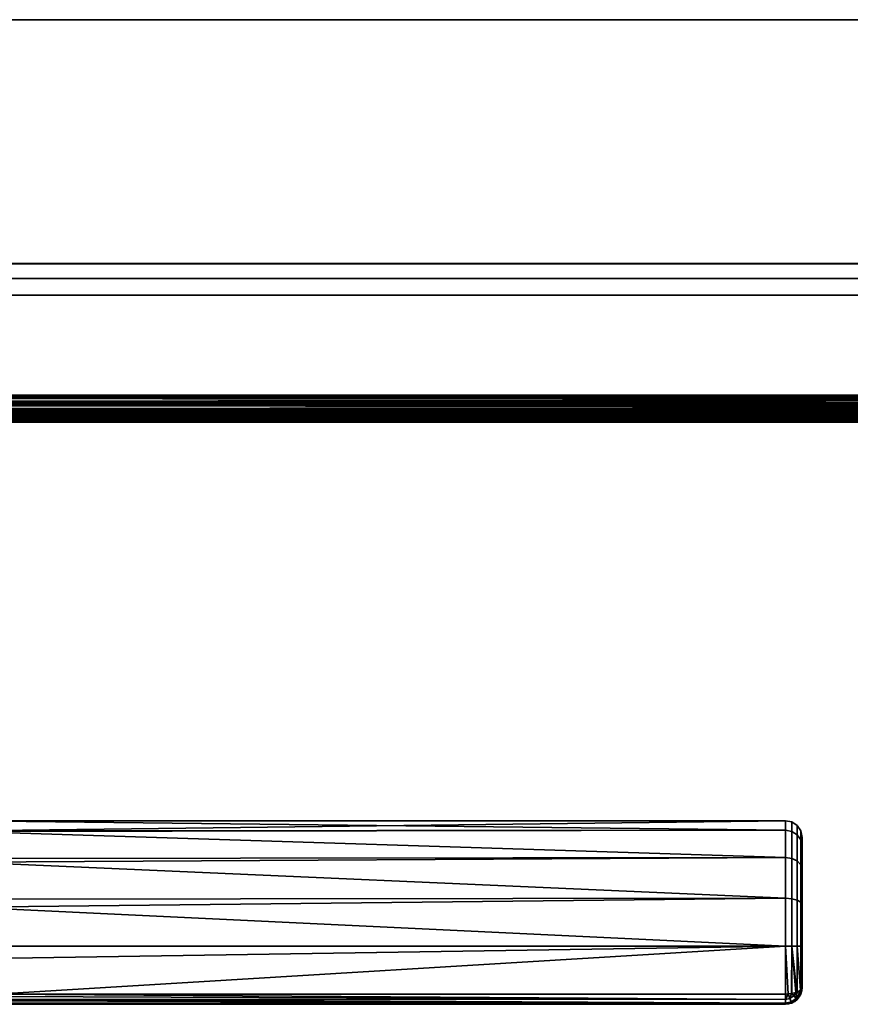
# Model space of a CAD drawing. Header units: millimetres. Extents: x -590 to 3690, y -120 to 127.
# Tile 34 of 145: x -313 to -213, y -120 to -2. Entities that reach past the tile are written whole.
import ezdxf

# ---------------------------------------------------------------- set-up
doc = ezdxf.new("R2010")
doc.units = ezdxf.units.MM
doc.layers.add('151', color=7, linetype='Continuous', true_color=0xffffff)

# ---------------------------------------------------------------- blocks, each defined once
blk = doc.blocks.new('UG_SURFACE_001')
at = {"layer": '151', "color": 252, "linetype": 'Continuous', "lineweight": 35}
for points in [[(590, -31.2, 2203), (590, 108.2, 2203), (-590, 108.2, 2203), (-590, -31.2, 2203)], [(-440, -31.2, 2053), (-440, 108.2, 2053), (440, 108.2, 2053), (440, -31.2, 2053)], [(590, -31.2, 2203), (-590, -31.2, 2203), (-440, -31.2, 2053), (440, -31.2, 2053)]]:
    blk.add_3dface(points, dxfattribs=at)
blk = doc.blocks.new('UG_SURFACE_009')
at = {"layer": '151', "color": 43, "linetype": 'Continuous', "lineweight": 35}
for points in [[(-409, 0, 2017), (-409, -49, 2017), (409, -49, 2017), (409, 0, 2017)], [(-409, 0, 2), (409, 0, 2), (409, -2), (-409, -2)], [(-409, -47), (-409, -2), (409, -2), (409, -47)], [(-409, -49, 2), (-409, -47), (409, -47), (409, -49, 2)], [(-344, -49, 1190), (-318, -49, 1186.5), (409, -49, 2017), (-409, -49, 2017)], [(-318, -49, 951.5), (-344, -49, 948), (-409, -49, 2), (409, -49, 2)], [(409, -49, 2), (409, -49, 2017), (-318, -49, 1186.5), (-318, -49, 951.5)], [(-221, -99.14, 1098.25), (-319, -99.22, 1098.27), (-319, -98, 1104)], [(-221, -98, 1104), (-319, -98, 1104), (-319, -99.22, 1109.73)], [(-319, -99.22, 1109.73), (-221, -99.14, 1109.75), (-221, -98, 1104)], [(-319, -98, 1104), (-221, -98, 1104), (-221, -99.14, 1098.25)], [(-220.23, -99.28, 1109.69), (-220.23, -98.15, 1104), (-221, -98, 1104), (-221, -99.14, 1109.75)], [(-220.23, -98.15, 1104), (-220.23, -99.28, 1098.31), (-221, -99.14, 1098.25), (-221, -98, 1104)], [(-219.59, -99.69, 1109.52), (-219.59, -98.59, 1104), (-220.23, -98.15, 1104), (-220.23, -99.28, 1109.69)], [(-219.59, -98.59, 1104), (-219.59, -99.69, 1098.48), (-220.23, -99.28, 1098.31), (-220.23, -98.15, 1104)], [(-219.15, -100.28, 1109.27), (-219.15, -99.23, 1104), (-219.59, -98.59, 1104), (-219.59, -99.69, 1109.52)], [(-219.15, -99.23, 1104), (-219.15, -100.28, 1098.73), (-219.59, -99.69, 1098.48), (-219.59, -98.59, 1104)], [(-319, -99.3, 1097.9), (-221, -99.14, 1098.25), (-221, -102.4, 1093.38)], [(-221, -99.14, 1109.75), (-319, -99.22, 1109.73), (-319, -99.3, 1110.1)], [(-319, -99.3, 1110.1), (-221, -102.4, 1114.62), (-221, -99.14, 1109.75)], [(-319, -99.3, 1097.9), (-319, -99.22, 1098.27), (-221, -99.14, 1098.25)], [(-221, -102.4, 1093.38), (-319, -102.52, 1093.47), (-319, -99.3, 1097.9)], [(-319, -99.3, 1110.1), (-319, -102.52, 1114.53), (-221, -102.4, 1114.62)], [(-220.23, -102.51, 1114.51), (-220.23, -99.28, 1109.69), (-221, -99.14, 1109.75), (-221, -102.4, 1114.62)], [(-220.23, -99.28, 1098.31), (-220.23, -102.51, 1093.49), (-221, -102.4, 1093.38), (-221, -99.14, 1098.25)], [(-219.59, -102.82, 1114.2), (-219.59, -99.69, 1109.52), (-220.23, -99.28, 1109.69), (-220.23, -102.51, 1114.51)], [(-219.59, -99.69, 1098.48), (-219.59, -102.82, 1093.8), (-220.23, -102.51, 1093.49), (-220.23, -99.28, 1098.31)], [(-219.15, -103.27, 1113.74), (-219.15, -100.28, 1109.27), (-219.59, -99.69, 1109.52), (-219.59, -102.82, 1114.2)], [(-219.15, -100.28, 1098.73), (-219.15, -103.27, 1094.26), (-219.59, -102.82, 1093.8), (-219.59, -99.69, 1098.48)], [(-219, -100.99, 1108.98), (-219, -100, 1104), (-219.15, -99.23, 1104), (-219.15, -100.28, 1109.27)], [(-219, -100, 1104), (-219, -100.99, 1099.02), (-219.15, -100.28, 1098.73), (-219.15, -99.23, 1104)], [(-219, -103.82, 1113.2), (-219, -100.99, 1108.98), (-219.15, -100.28, 1109.27), (-219.15, -103.27, 1113.74)], [(-219, -100.99, 1099.02), (-219, -103.82, 1094.8), (-219.15, -103.27, 1094.26), (-219.15, -100.28, 1098.73)], [(-219, -103.82, 1113.2), (-219, -103.82, 1094.8), (-219, -100.99, 1099.02), (-219, -100, 1104)], [(-219, -100, 1104), (-219, -100.99, 1108.98), (-219, -103.82, 1113.2)], [(-319, -102.96, 1092.85), (-221, -102.4, 1093.38), (-221, -107.28, 1090.13)], [(-221, -107.28, 1117.87), (-221, -102.4, 1114.62), (-319, -102.96, 1115.15)], [(-221, -102.4, 1114.62), (-319, -102.52, 1114.53), (-319, -102.96, 1115.15)], [(-319, -102.96, 1092.85), (-319, -102.52, 1093.47), (-221, -102.4, 1093.38)], [(-220.23, -107.34, 1117.72), (-220.23, -102.51, 1114.51), (-221, -102.4, 1114.62), (-221, -107.28, 1117.87)], [(-220.23, -102.51, 1093.49), (-220.23, -107.34, 1090.28), (-221, -107.28, 1090.13), (-221, -102.4, 1093.38)], [(-219.59, -107.5, 1117.32), (-219.59, -102.82, 1114.2), (-220.23, -102.51, 1114.51), (-220.23, -107.34, 1117.72)], [(-219.59, -102.82, 1093.8), (-219.59, -107.5, 1090.68), (-220.23, -107.34, 1090.28), (-220.23, -102.51, 1093.49)], [(-221, -107.28, 1090.13), (-319, -107.38, 1090.31), (-319, -102.96, 1092.85)], [(-319, -102.96, 1115.15), (-319, -107.38, 1117.69), (-221, -107.28, 1117.87)], [(-219.15, -107.75, 1116.72), (-219.15, -103.27, 1113.74), (-219.59, -102.82, 1114.2), (-219.59, -107.5, 1117.32)], [(-219.15, -103.27, 1094.26), (-219.15, -107.75, 1091.28), (-219.59, -107.5, 1090.68), (-219.59, -102.82, 1093.8)], [(-219, -108.04, 1116.02), (-219, -103.82, 1113.2), (-219.15, -103.27, 1113.74), (-219.15, -107.75, 1116.72)], [(-219, -103.82, 1094.8), (-219, -108.04, 1091.98), (-219.15, -107.75, 1091.28), (-219.15, -103.27, 1094.26)], [(-219, -103.82, 1113.2), (-219, -108.04, 1091.98), (-219, -103.82, 1094.8)], [(-219, -103.82, 1113.2), (-219, -108.04, 1116.02), (-219, -108.04, 1091.98)], [(-319, -108.36, 1089.73), (-221, -107.28, 1090.13), (-221, -113.03, 1089)], [(-221, -113.03, 1119), (-221, -107.28, 1117.87), (-319, -108.36, 1118.27)], [(-221, -107.28, 1117.87), (-319, -107.38, 1117.69), (-319, -108.36, 1118.27)], [(-319, -108.36, 1089.73), (-319, -107.38, 1090.31), (-221, -107.28, 1090.13)], [(-220.23, -113.02, 1118.85), (-220.23, -107.34, 1117.72), (-221, -107.28, 1117.87), (-221, -113.03, 1119)], [(-220.23, -107.34, 1090.28), (-220.23, -113.02, 1089.15), (-221, -113.03, 1089), (-221, -107.28, 1090.13)], [(-219.59, -113.02, 1118.41), (-219.59, -107.5, 1117.32), (-220.23, -107.34, 1117.72), (-220.23, -113.02, 1118.85)], [(-219.59, -107.5, 1090.68), (-219.59, -113.02, 1089.59), (-220.23, -113.02, 1089.15), (-220.23, -107.34, 1090.28)], [(-221, -113.03, 1089), (-319, -113.05, 1089.24), (-319, -108.36, 1089.73)], [(-319, -108.36, 1118.27), (-319, -113.05, 1118.76), (-221, -113.03, 1119)], [(-219.15, -113.02, 1117.77), (-219.15, -107.75, 1116.72), (-219.59, -107.5, 1117.32), (-219.59, -113.02, 1118.41)], [(-219.15, -107.75, 1091.28), (-219.15, -113.02, 1090.23), (-219.59, -113.02, 1089.59), (-219.59, -107.5, 1090.68)], [(-219, -113.02, 1117), (-219, -108.04, 1116.02), (-219.15, -107.75, 1116.72), (-219.15, -113.02, 1117.77)], [(-219, -108.04, 1091.98), (-219, -113.02, 1091), (-219.15, -113.02, 1090.23), (-219.15, -107.75, 1091.28)], [(-219, -108.04, 1116.02), (-219, -118, 1092), (-219, -113.02, 1091), (-219, -108.04, 1091.98)], [(-219, -108.04, 1116.02), (-219, -113.02, 1117), (-219, -118, 1116), (-219, -118, 1092)], [(-221, -113.03, 1119), (-319, -114.57, 1118.92), (-315.65, -118.77, 1117.85)], [(-221, -113.03, 1119), (-319, -113.05, 1118.76), (-319, -114.57, 1118.92)], [(-315.65, -118.77, 1090.15), (-319, -114.57, 1089.08), (-221, -113.03, 1089)], [(-319, -114.57, 1089.08), (-319, -113.05, 1089.24), (-221, -113.03, 1089)], [(-221, -113.03, 1089), (-221, -118.77, 1090.15), (-315.65, -118.77, 1090.15)], [(-315.65, -118.77, 1117.85), (-221, -118.77, 1117.85), (-221, -113.03, 1119)], [(-221, -113.03, 1089), (-220.23, -113.02, 1089.15), (-220.27, -118.71, 1090.29), (-220.66, -118.74, 1090.22)], [(-220.66, -118.74, 1117.78), (-220.27, -118.71, 1117.71), (-220.23, -113.02, 1118.85), (-221, -113.03, 1119)], [(-221, -113.03, 1119), (-221, -118.77, 1117.85), (-220.66, -118.74, 1117.78)], [(-220.66, -118.74, 1090.22), (-221, -118.77, 1090.15), (-221, -113.03, 1089)], [(-220.23, -113.02, 1089.15), (-220.23, -118.71, 1090.29), (-220.27, -118.71, 1090.29)], [(-220.27, -118.71, 1117.71), (-220.23, -118.71, 1117.71), (-220.23, -113.02, 1118.85)], [(-220.23, -113.02, 1089.15), (-219.62, -118.55, 1090.67), (-219.75, -118.59, 1090.59)], [(-220.23, -113.02, 1089.15), (-219.59, -113.02, 1089.59), (-219.59, -118.54, 1090.69), (-219.62, -118.55, 1090.67)], [(-220.23, -113.02, 1118.85), (-220.23, -118.71, 1117.71), (-219.75, -118.59, 1117.41)], [(-219.75, -118.59, 1117.41), (-219.62, -118.55, 1117.33), (-220.23, -113.02, 1118.85)], [(-219.62, -118.55, 1117.33), (-219.59, -118.54, 1117.31), (-219.59, -113.02, 1118.41), (-220.23, -113.02, 1118.85)], [(-219.75, -118.59, 1090.59), (-220.23, -118.71, 1090.29), (-220.23, -113.02, 1089.15)], [(-219.59, -113.02, 1089.59), (-219.15, -113.02, 1090.23), (-219.15, -118.29, 1091.29), (-219.19, -118.32, 1091.24)], [(-219.59, -113.02, 1118.41), (-219.59, -118.54, 1117.31), (-219.19, -118.32, 1116.76)], [(-219.19, -118.32, 1116.76), (-219.15, -118.29, 1116.71), (-219.15, -113.02, 1117.77), (-219.59, -113.02, 1118.41)], [(-219.19, -118.32, 1091.24), (-219.59, -118.54, 1090.69), (-219.59, -113.02, 1089.59)], [(-219, -118, 1116), (-219, -113.02, 1117), (-219.15, -113.02, 1117.77), (-219.15, -118.29, 1116.71)], [(-219, -113.02, 1091), (-219, -118, 1092), (-219.15, -118.29, 1091.29), (-219.15, -113.02, 1090.23)], [(-315.71, -119.07, 1117.69), (-315.79, -119.4, 1117.39), (-221, -119.41, 1117.41)], [(-221, -119.41, 1090.58), (-315.79, -119.4, 1090.61), (-315.71, -119.07, 1090.31)], [(-221, -119.41, 1117.41), (-315.65, -118.78, 1117.84), (-315.71, -119.07, 1117.69)], [(-315.71, -119.07, 1090.31), (-315.65, -118.78, 1090.16), (-221, -119.41, 1090.58)], [(-221, -119.41, 1117.41), (-221, -119.41, 1117.42), (-315.65, -118.77, 1117.85)], [(-315.65, -118.77, 1117.85), (-315.65, -118.78, 1117.84), (-221, -119.41, 1117.41)], [(-221, -119.41, 1117.42), (-221, -118.77, 1117.85), (-315.65, -118.77, 1117.85)], [(-221, -119.41, 1090.58), (-315.65, -118.78, 1090.16), (-315.65, -118.77, 1090.15)], [(-315.65, -118.77, 1090.15), (-221, -118.77, 1090.15), (-221, -119.41, 1090.58)], [(-221, -119.41, 1117.42), (-220.46, -119.3, 1117.42), (-220.66, -118.74, 1117.78)], [(-220.66, -118.74, 1117.78), (-221, -118.77, 1117.85), (-221, -119.41, 1117.42)], [(-221, -119.41, 1090.58), (-221, -118.77, 1090.15), (-220.66, -118.74, 1090.22)], [(-220.66, -118.74, 1090.22), (-220.46, -119.3, 1090.58), (-221, -119.41, 1090.58)], [(-220.27, -118.71, 1117.71), (-220.66, -118.74, 1117.78), (-220.46, -119.3, 1117.42)], [(-220.46, -119.3, 1090.58), (-220.66, -118.74, 1090.22), (-220.27, -118.71, 1090.29)], [(-220.46, -119.3, 1117.42), (-220, -118.99, 1117.42), (-220.27, -118.71, 1117.71)], [(-220.27, -118.71, 1090.29), (-220, -118.99, 1090.58), (-220.46, -119.3, 1090.58)], [(-220, -118.99, 1117.42), (-220.46, -119.3, 1117.42), (-220.29, -119.7, 1116.77), (-219.69, -119.3, 1116.77)], [(-219.69, -119.3, 1091.23), (-220.29, -119.7, 1091.23), (-220.46, -119.3, 1090.58), (-220, -118.99, 1090.58)], [(-220.23, -118.71, 1117.71), (-220.27, -118.71, 1117.71), (-220, -118.99, 1117.42)], [(-220, -118.99, 1090.58), (-220.27, -118.71, 1090.29), (-220.23, -118.71, 1090.29)], [(-220, -118.99, 1117.42), (-219.75, -118.59, 1117.41), (-220.23, -118.71, 1117.71)], [(-220.23, -118.71, 1090.29), (-219.75, -118.59, 1090.59), (-220, -118.99, 1090.58)], [(-219.75, -118.59, 1117.41), (-220, -118.99, 1117.42), (-219.69, -119.3, 1116.77)], [(-219.69, -119.3, 1091.23), (-220, -118.99, 1090.58), (-219.75, -118.59, 1090.59)], [(-219.69, -119.3, 1116.77), (-219.62, -118.55, 1117.33), (-219.75, -118.59, 1117.41)], [(-219.75, -118.59, 1090.59), (-219.62, -118.55, 1090.67), (-219.69, -119.3, 1091.23)], [(-219.69, -119.3, 1116.77), (-219.29, -118.69, 1116.77), (-219.62, -118.55, 1117.33)], [(-219.62, -118.55, 1090.67), (-219.29, -118.69, 1091.23), (-219.69, -119.3, 1091.23)], [(-219.29, -118.69, 1116.77), (-219.69, -119.3, 1116.77), (-219.58, -119.41, 1116), (-219.15, -118.76, 1116)], [(-219.15, -118.76, 1092), (-219.58, -119.41, 1092), (-219.69, -119.3, 1091.23), (-219.29, -118.69, 1091.23)], [(-219.59, -118.54, 1117.31), (-219.62, -118.55, 1117.33), (-219.29, -118.69, 1116.77)], [(-219.29, -118.69, 1091.23), (-219.62, -118.55, 1090.67), (-219.59, -118.54, 1090.69)], [(-219.29, -118.69, 1116.77), (-219.19, -118.32, 1116.76), (-219.59, -118.54, 1117.31)], [(-219.59, -118.54, 1090.69), (-219.19, -118.32, 1091.24), (-219.29, -118.69, 1091.23)], [(-219.58, -119.41, 1092), (-219.15, -118.76, 1092), (-219.15, -118.76, 1116), (-219.58, -119.41, 1116)], [(-219.29, -118.69, 1116.77), (-219.15, -118.75, 1116), (-219.15, -118.29, 1116.71)], [(-219.15, -118.29, 1116.71), (-219.19, -118.32, 1116.76), (-219.29, -118.69, 1116.77)], [(-219.29, -118.69, 1091.23), (-219.19, -118.32, 1091.24), (-219.15, -118.29, 1091.29)], [(-219.15, -118.29, 1091.29), (-219.15, -118.75, 1092), (-219.29, -118.69, 1091.23)], [(-219.15, -118.76, 1116), (-219.15, -118.75, 1116), (-219.29, -118.69, 1116.77)], [(-219.29, -118.69, 1091.23), (-219.15, -118.75, 1092), (-219.15, -118.76, 1092)], [(-219.15, -118.75, 1116), (-219, -118, 1116), (-219.15, -118.29, 1116.71)], [(-219.15, -118.29, 1091.29), (-219, -118, 1092), (-219.15, -118.75, 1092)], [(-219.15, -118.75, 1092), (-219, -118, 1092), (-219, -118, 1116), (-219.15, -118.75, 1116)], [(-219.15, -118.75, 1116), (-219.15, -118.76, 1116), (-219.15, -118.76, 1092), (-219.15, -118.75, 1092)], [(-315.93, -119.89, 1116.66), (-316, -120, 1116), (-221, -120, 1116)], [(-221, -120, 1092), (-316, -120, 1092), (-315.93, -119.89, 1091.34)], [(-221, -120, 1092), (-221, -120, 1116), (-316, -120, 1115.95), (-316, -120, 1092.05)], [(-221, -120, 1116), (-316, -120, 1116), (-316, -120, 1115.95)], [(-316, -120, 1092.05), (-316, -120, 1092), (-221, -120, 1092)], [(-221, -120, 1116), (-315.92, -119.85, 1116.72), (-315.93, -119.89, 1116.66)], [(-315.93, -119.89, 1091.34), (-315.92, -119.85, 1091.28), (-221, -120, 1092)], [(-315.91, -119.83, 1116.76), (-315.92, -119.85, 1116.72), (-221, -120, 1116)], [(-221, -120, 1092), (-315.92, -119.85, 1091.28), (-315.91, -119.83, 1091.24)], [(-315.83, -119.57, 1117.24), (-315.91, -119.83, 1116.76), (-221, -119.85, 1116.76)], [(-221, -119.85, 1091.23), (-315.91, -119.83, 1091.24), (-315.83, -119.57, 1090.76)], [(-221, -120, 1116), (-221, -119.85, 1116.76), (-315.91, -119.83, 1116.76)], [(-221, -119.85, 1091.23), (-221, -119.85, 1091.24), (-315.91, -119.83, 1091.24)], [(-315.91, -119.83, 1091.24), (-221, -119.85, 1091.24), (-221, -120, 1092)], [(-221, -119.85, 1116.76), (-315.79, -119.42, 1117.38), (-315.83, -119.57, 1117.24)], [(-315.83, -119.57, 1090.76), (-315.79, -119.42, 1090.62), (-221, -119.85, 1091.23)], [(-221, -119.85, 1116.76), (-221, -119.85, 1116.77), (-315.79, -119.4, 1117.39)], [(-315.79, -119.4, 1117.39), (-315.79, -119.42, 1117.38), (-221, -119.85, 1116.76)], [(-221, -119.85, 1116.77), (-221, -119.41, 1117.41), (-315.79, -119.4, 1117.39)], [(-221, -119.85, 1091.23), (-315.79, -119.42, 1090.62), (-315.79, -119.4, 1090.61)], [(-315.79, -119.4, 1090.61), (-221, -119.41, 1090.59), (-221, -119.85, 1091.23)], [(-221, -119.41, 1090.58), (-221, -119.41, 1090.59), (-315.79, -119.4, 1090.61)], [(-220.46, -119.3, 1117.42), (-221, -119.41, 1117.42), (-221, -119.41, 1117.41)], [(-221, -119.41, 1117.41), (-221, -119.85, 1116.77), (-220.29, -119.7, 1116.77), (-220.46, -119.3, 1117.42)], [(-220.46, -119.3, 1090.58), (-220.29, -119.7, 1091.23), (-221, -119.85, 1091.23), (-221, -119.41, 1090.59)], [(-221, -119.41, 1090.59), (-221, -119.41, 1090.58), (-220.46, -119.3, 1090.58)], [(-220.29, -119.7, 1116.77), (-221, -119.85, 1116.76), (-221, -120, 1116), (-220.23, -119.85, 1116)], [(-220.29, -119.7, 1116.77), (-221, -119.85, 1116.77), (-221, -119.85, 1116.76)], [(-220.23, -119.85, 1092), (-221, -120, 1092), (-221, -119.85, 1091.24), (-220.29, -119.7, 1091.23)], [(-221, -119.85, 1091.24), (-221, -119.85, 1091.23), (-220.29, -119.7, 1091.23)], [(-220.23, -119.85, 1092), (-220.23, -119.85, 1116), (-221, -120, 1116), (-221, -120, 1092)], [(-219.69, -119.3, 1116.77), (-220.29, -119.7, 1116.77), (-220.23, -119.85, 1116), (-219.59, -119.41, 1116)], [(-219.59, -119.41, 1092), (-220.23, -119.85, 1092), (-220.29, -119.7, 1091.23), (-219.69, -119.3, 1091.23)], [(-220.23, -119.85, 1116), (-220.23, -119.85, 1116), (-220.29, -119.7, 1116.77)], [(-220.29, -119.7, 1091.23), (-220.23, -119.85, 1092), (-220.23, -119.85, 1092)], [(-220.23, -119.85, 1092), (-219.59, -119.41, 1092), (-219.59, -119.41, 1116), (-220.23, -119.85, 1116)], [(-219.59, -119.41, 1116), (-219.58, -119.41, 1116), (-219.69, -119.3, 1116.77)], [(-219.69, -119.3, 1091.23), (-219.58, -119.41, 1092), (-219.59, -119.41, 1092)], [(-219.58, -119.41, 1116), (-219.59, -119.41, 1116), (-219.59, -119.41, 1092), (-219.58, -119.41, 1092)]]:
    blk.add_3dface(points, dxfattribs=at)
blk = doc.blocks.new('UG_SURFACE_024')
at = {"layer": '151', "color": 254, "linetype": 'Continuous', "lineweight": 35}
for points in [[(424.75, -35, 2033.25), (424.75, 111.75, 2033.25), (-424.75, 111.75, 2033.25), (-424.75, -35, 2033.25)], [(417, 16, 2025.5), (417, -33, 2025.5), (-417, -33, 2025.5), (-417, 16, 2025.5)], [(417, -33, 2025.5), (419, -35, 2027.5), (-419, -35, 2027.5), (-417, -33, 2025.5)], [(424.75, -35, 2033.25), (-424.75, -35, 2033.25), (-419, -35, 2027.5), (419, -35, 2027.5)]]:
    blk.add_3dface(points, dxfattribs=at)
blk = doc.blocks.new('UG_SURFACE_060')
at = {"layer": '151', "color": 41, "linetype": 'Continuous', "lineweight": 35}
for points in [[(487.75, -50, 2096.25), (487.75, -35, 2096.25), (-487.75, -35, 2096.25), (-487.75, -50, 2096.25)], [(487.75, -35, 2096.25), (417.75, -35, 2026.25), (-417.75, -35, 2026.25), (-487.75, -35, 2096.25)], [(417.75, -35, 2026.25), (417.75, -50, 2026.25), (-417.75, -50, 2026.25), (-417.75, -35, 2026.25)], [(417.75, -50, 2026.25), (487.75, -50, 2096.25), (-487.75, -50, 2096.25), (-417.75, -50, 2026.25)]]:
    blk.add_3dface(points, dxfattribs=at)
blk = doc.blocks.new('UG_SURFACE_061')
at = {"layer": '151', "color": 14, "linetype": 'Continuous', "lineweight": 35}
for points in [[(492.75, -31.25, 2101.25), (487.75, -31.25, 2096.25), (-487.75, -31.25, 2096.25), (-492.75, -31.25, 2101.25)], [(492.75, -47, 2101.25), (492.75, -31.25, 2101.25), (-492.75, -31.25, 2101.25), (-492.75, -47, 2101.25)], [(-487.75, -31.25, 2096.25), (487.75, -31.25, 2096.25), (487.75, -50, 2096.25), (-487.75, -50, 2096.25)], [(-492.75, -47, 2101.25), (-492.6, -47.93, 2101.1), (492.59, -47.91, 2101.09)], [(492.59, -47.91, 2101.09), (492.65, -47.78, 2101.15), (-492.75, -47, 2101.25)], [(492.65, -47.78, 2101.15), (492.75, -47, 2101.25), (-492.75, -47, 2101.25)], [(492.59, -47.91, 2101.09), (-492.6, -47.93, 2101.1), (-492.6, -47.93, 2101.1)], [(492.24, -48.67, 2100.74), (492.59, -47.91, 2101.09), (-492.6, -47.93, 2101.1)], [(-492.6, -47.93, 2101.1), (-492.17, -48.76, 2100.67), (492.17, -48.74, 2100.67)], [(492.17, -48.74, 2100.67), (492.24, -48.67, 2100.74), (-492.6, -47.93, 2101.1)], [(492.17, -48.74, 2100.67), (-492.17, -48.76, 2100.67), (-492.15, -48.8, 2100.65)], [(492.17, -48.74, 2100.67), (-492.15, -48.8, 2100.65), (-491.49, -49.37, 2099.99)], [(-491.49, -49.37, 2099.99), (491.49, -49.37, 2099.99), (492.17, -48.74, 2100.67)], [(491.49, -49.37, 2099.99), (-491.49, -49.37, 2099.99), (-491.19, -49.63, 2099.69)], [(491.23, -49.61, 2099.73), (491.49, -49.37, 2099.99), (-491.19, -49.63, 2099.69)], [(491.23, -49.61, 2099.73), (-491.19, -49.63, 2099.69), (-490.67, -49.77, 2099.17)], [(-490.67, -49.77, 2099.17), (490.66, -49.76, 2099.16), (491.23, -49.61, 2099.73)], [(490.66, -49.76, 2099.16), (-490.67, -49.77, 2099.17), (-489.75, -50, 2098.25)], [(-489.75, -50, 2098.25), (489.75, -50, 2098.25), (490.66, -49.76, 2099.16)], [(487.75, -50, 2096.25), (489.75, -50, 2098.25), (-489.75, -50, 2098.25), (-487.75, -50, 2096.25)]]:
    blk.add_3dface(points, dxfattribs=at)
blk = doc.blocks.new('UG_SURFACE_062')
at = {"layer": '151', "color": 14, "linetype": 'Continuous', "lineweight": 35}
for points in [[(416.8, -35, 2025.3), (416.8, 14, 2025.3), (-416.8, 14, 2025.3), (-416.8, -35, 2025.3)], [(412.75, 11.25, 2021.25), (412.75, -47, 2021.25), (-412.75, -47, 2021.25), (-412.75, 11.25, 2021.25)], [(417.75, -50, 2026.25), (417.75, -35, 2026.25), (-417.75, -35, 2026.25), (-417.75, -50, 2026.25)], [(417.75, -35, 2026.25), (416.8, -35, 2025.3), (-416.8, -35, 2025.3), (-417.75, -35, 2026.25)], [(-412.85, -47.78, 2021.35), (412.75, -47, 2021.25), (412.9, -47.93, 2021.4)], [(-412.85, -47.78, 2021.35), (-412.75, -47, 2021.25), (412.75, -47, 2021.25)], [(412.9, -47.93, 2021.4), (-413.33, -48.74, 2021.83), (-413.26, -48.67, 2021.76)], [(412.9, -47.93, 2021.4), (413.33, -48.76, 2021.83), (-413.33, -48.74, 2021.83)], [(-413.26, -48.67, 2021.76), (-412.91, -47.91, 2021.41), (412.9, -47.93, 2021.4)], [(-413.26, -48.67, 2021.76), (412.9, -47.93, 2021.4), (412.9, -47.93, 2021.4)], [(412.9, -47.93, 2021.4), (-412.91, -47.91, 2021.41), (-412.85, -47.78, 2021.35)], [(-414.27, -49.61, 2022.77), (414.01, -49.37, 2022.51), (414.31, -49.63, 2022.81)], [(-414.27, -49.61, 2022.77), (-414.01, -49.37, 2022.51), (414.01, -49.37, 2022.51)], [(413.35, -48.8, 2021.85), (-414.01, -49.37, 2022.51), (-413.33, -48.74, 2021.83)], [(413.35, -48.8, 2021.85), (414.01, -49.37, 2022.51), (-414.01, -49.37, 2022.51)], [(-413.33, -48.74, 2021.83), (413.33, -48.76, 2021.83), (413.35, -48.8, 2021.85)], [(415.75, -50, 2024.25), (417.75, -50, 2026.25), (-417.75, -50, 2026.25), (-415.75, -50, 2024.25)], [(-415.75, -50, 2024.25), (-414.84, -49.76, 2023.34), (414.83, -49.77, 2023.33)], [(414.83, -49.77, 2023.33), (415.75, -50, 2024.25), (-415.75, -50, 2024.25)], [(414.31, -49.63, 2022.81), (-414.84, -49.76, 2023.34), (-414.27, -49.61, 2022.77)], [(414.31, -49.63, 2022.81), (414.83, -49.77, 2023.33), (-414.84, -49.76, 2023.34)]]:
    blk.add_3dface(points, dxfattribs=at)
blk = doc.blocks.new('UG_SURFACE_063')
at = {"layer": '151', "color": 7, "linetype": 'Continuous', "lineweight": 35}
for points in [[(-412.75, 11, 2021.25), (-412.75, -47, 2021.25), (412.75, -47, 2021.25), (412.75, 11, 2021.25)], [(412.5, 11, 2021), (412.5, -47, 2021), (-412.5, -47, 2021), (-412.5, 11, 2021)], [(493, -47, 2101.5), (493, -31.25, 2101.5), (-493, -31.25, 2101.5), (-493, -47, 2101.5)], [(492.75, -31.25, 2101.25), (-492.75, -31.25, 2101.25), (-493, -31.25, 2101.5), (493, -31.25, 2101.5)], [(-492.75, -47, 2101.25), (-492.75, -31.25, 2101.25), (492.75, -31.25, 2101.25), (492.75, -47, 2101.25)], [(-493, -47, 2101.5), (-492.84, -48, 2101.34), (492.82, -47.99, 2101.32)], [(492.82, -47.99, 2101.32), (492.89, -47.85, 2101.39), (-493, -47, 2101.5)], [(492.89, -47.85, 2101.39), (493, -47, 2101.5), (-493, -47, 2101.5)], [(-492.74, -47.26, 2101.24), (-492.75, -47, 2101.25), (492.75, -47, 2101.25)], [(-492.74, -47.26, 2101.24), (492.75, -47, 2101.25), (492.7, -47.57, 2101.2)], [(412.85, -47.79, 2021.35), (-412.75, -47, 2021.25), (-412.76, -47.26, 2021.26)], [(412.85, -47.79, 2021.35), (412.75, -47, 2021.25), (-412.75, -47, 2021.25)], [(-412.61, -47.85, 2021.11), (412.5, -47, 2021), (412.66, -48, 2021.16)], [(-412.61, -47.85, 2021.11), (-412.5, -47, 2021), (412.5, -47, 2021)], [(492.82, -47.99, 2101.32), (-492.84, -48, 2101.34), (-492.84, -48.01, 2101.34)], [(492.45, -48.81, 2100.95), (492.82, -47.99, 2101.32), (-492.84, -48.01, 2101.34)], [(-492.84, -48.01, 2101.34), (-492.37, -48.9, 2100.87), (492.37, -48.88, 2100.87)], [(492.37, -48.88, 2100.87), (492.45, -48.81, 2100.95), (-492.84, -48.01, 2101.34)], [(-492.74, -47.26, 2101.24), (492.7, -47.57, 2101.2), (492.53, -48.07, 2101.03)], [(492.53, -48.07, 2101.03), (-492.54, -48.08, 2101.04), (-492.74, -47.26, 2101.24)], [(-492.54, -48.08, 2101.04), (492.53, -48.07, 2101.03), (492.45, -48.3, 2100.95)], [(492.45, -48.3, 2100.95), (491.96, -49.03, 2100.46), (-492.54, -48.08, 2101.04)], [(-492.54, -48.12, 2101.04), (-492.54, -48.08, 2101.04), (491.96, -49.03, 2100.46)], [(491.96, -49.03, 2100.46), (-491.93, -49.07, 2100.43), (-492.54, -48.12, 2101.04)], [(413.64, -49.1, 2022.14), (-412.96, -48.12, 2021.47), (-413.57, -49.07, 2022.07)], [(412.66, -48.01, 2021.16), (-413.13, -48.88, 2021.63), (-413.05, -48.81, 2021.55)], [(412.66, -48.01, 2021.16), (413.13, -48.9, 2021.63), (-413.13, -48.88, 2021.63)], [(-413.05, -48.81, 2021.55), (-412.68, -47.99, 2021.18), (412.66, -48, 2021.16)], [(-413.05, -48.81, 2021.55), (412.66, -48, 2021.16), (412.66, -48.01, 2021.16)], [(-412.76, -47.26, 2021.26), (-412.96, -48.1, 2021.46), (412.98, -48.09, 2021.48)], [(413.14, -48.47, 2021.64), (412.98, -48.09, 2021.48), (-412.96, -48.1, 2021.46)], [(413.14, -48.47, 2021.64), (-412.96, -48.1, 2021.46), (-412.96, -48.12, 2021.47)], [(-412.96, -48.12, 2021.47), (413.64, -49.1, 2022.14), (413.14, -48.47, 2021.64)], [(-412.76, -47.26, 2021.26), (412.98, -48.09, 2021.48), (412.85, -47.79, 2021.35)], [(412.66, -48, 2021.16), (-412.68, -47.99, 2021.18), (-412.61, -47.85, 2021.11)], [(492.37, -48.88, 2100.87), (-492.37, -48.9, 2100.87), (-492.35, -48.95, 2100.85)], [(492.37, -48.88, 2100.87), (-492.35, -48.95, 2100.85), (-491.63, -49.57, 2100.13)], [(-491.88, -49.1, 2100.38), (-491.93, -49.07, 2100.43), (491.96, -49.03, 2100.46)], [(491.96, -49.03, 2100.46), (491.88, -49.09, 2100.38), (-491.88, -49.1, 2100.38)], [(-490.96, -49.74, 2099.46), (-491.88, -49.1, 2100.38), (491.88, -49.09, 2100.38)], [(-491.63, -49.57, 2100.13), (491.63, -49.57, 2100.13), (492.37, -48.88, 2100.87)], [(-490.96, -49.74, 2099.46), (491.88, -49.09, 2100.38), (491.11, -49.67, 2099.61)], [(413.73, -49.22, 2022.23), (-413.63, -49.11, 2022.13), (-414.54, -49.74, 2023.04)], [(-414.54, -49.74, 2023.04), (414.65, -49.77, 2023.15), (413.73, -49.22, 2022.23)], [(413.15, -48.95, 2021.65), (-413.87, -49.57, 2022.37), (-413.13, -48.88, 2021.63)], [(413.15, -48.95, 2021.65), (413.87, -49.57, 2022.37), (-413.87, -49.57, 2022.37)], [(-413.57, -49.07, 2022.07), (-413.63, -49.11, 2022.13), (413.64, -49.1, 2022.14)], [(413.73, -49.22, 2022.23), (413.64, -49.1, 2022.14), (-413.63, -49.11, 2022.13)], [(-413.13, -48.88, 2021.63), (413.13, -48.9, 2021.63), (413.15, -48.95, 2021.65)], [(491.63, -49.57, 2100.13), (-491.63, -49.57, 2100.13), (-491.31, -49.85, 2099.81)], [(491.35, -49.83, 2099.85), (491.63, -49.57, 2100.13), (-491.31, -49.85, 2099.81)], [(491.35, -49.83, 2099.85), (-491.31, -49.85, 2099.81), (-490.74, -50, 2099.24)], [(-490.86, -49.77, 2099.36), (-490.96, -49.74, 2099.46), (491.11, -49.67, 2099.61)], [(491.11, -49.67, 2099.61), (490.85, -49.74, 2099.35), (-490.86, -49.77, 2099.36)], [(-489.76, -50, 2098.26), (-490.86, -49.77, 2099.36), (490.85, -49.74, 2099.35)], [(-490.74, -50, 2099.24), (490.74, -49.99, 2099.24), (491.35, -49.83, 2099.85)], [(490.74, -49.99, 2099.24), (-490.74, -50, 2099.24), (-489.75, -50.25, 2098.25)], [(-489.75, -50, 2098.25), (-489.76, -50, 2098.26), (490.85, -49.74, 2099.35)], [(490.85, -49.74, 2099.35), (489.75, -50, 2098.25), (-489.75, -50, 2098.25)], [(-489.75, -50.25, 2098.25), (489.75, -50.25, 2098.25), (490.74, -49.99, 2099.24)], [(415.75, -50, 2024.25), (-415.75, -50, 2024.25), (-489.75, -50, 2098.25), (489.75, -50, 2098.25)], [(415.75, -50.25, 2024.25), (489.75, -50.25, 2098.25), (-489.75, -50.25, 2098.25), (-415.75, -50.25, 2024.25)], [(-415.75, -50.25, 2024.25), (-414.76, -49.99, 2023.26), (414.76, -50, 2023.26)], [(-415.74, -50, 2024.24), (-415.75, -50, 2024.25), (415.75, -50, 2024.25)], [(414.76, -50, 2023.26), (415.75, -50.25, 2024.25), (-415.75, -50.25, 2024.25)], [(414.74, -49.83, 2023.24), (-414.65, -49.77, 2023.15), (-415.74, -50, 2024.24)], [(-415.74, -50, 2024.24), (415.75, -50, 2024.25), (414.74, -49.83, 2023.24)], [(414.19, -49.85, 2022.69), (-414.76, -49.99, 2023.26), (-414.15, -49.83, 2022.65)], [(414.19, -49.85, 2022.69), (414.76, -50, 2023.26), (-414.76, -49.99, 2023.26)], [(-414.54, -49.74, 2023.04), (-414.65, -49.77, 2023.15), (414.65, -49.77, 2023.15)], [(414.74, -49.83, 2023.24), (414.65, -49.77, 2023.15), (-414.65, -49.77, 2023.15)], [(-414.15, -49.83, 2022.65), (413.87, -49.57, 2022.37), (414.19, -49.85, 2022.69)], [(-414.15, -49.83, 2022.65), (-413.87, -49.57, 2022.37), (413.87, -49.57, 2022.37)]]:
    blk.add_3dface(points, dxfattribs=at)

msp = doc.modelspace()

# ---------------------------------------------------------------- linework, layer by layer
at = {"layer": '151', "color": 252, "linetype": 'Continuous', "lineweight": -3, "true_color": 0x939598}
for p, q in [((-409, -2), (409, -2)), ((-590, -31.2, 2203), (590, -31.2, 2203)), ((493, -31.25, 2101.5), (-493, -31.25, 2101.5)), ((492.75, -31.25, 2101.25), (-492.75, -31.25, 2101.25)), ((492.75, -31.25, 2101.25), (-492.75, -31.25, 2101.25)), ((487.75, -31.25, 2096.25), (-487.75, -31.25, 2096.25)), ((440, -31.2, 2053), (-440, -31.2, 2053)), ((417, -33, 2025.5), (-417, -33, 2025.5)), ((487.75, -35, 2096.25), (-487.75, -35, 2096.25)), ((424.75, -35, 2033.25), (-424.75, -35, 2033.25)), ((419, -35, 2027.5), (-419, -35, 2027.5)), ((417.75, -35, 2026.25), (-417.75, -35, 2026.25)), ((417.75, -35, 2026.25), (-417.75, -35, 2026.25)), ((416.8, -35, 2025.3), (-416.8, -35, 2025.3)), ((493, -47, 2101.5), (-493, -47, 2101.5)), ((492.75, -47, 2101.25), (-492.75, -47, 2101.25)), ((412.75, -47, 2021.25), (-412.75, -47, 2021.25)), ((412.75, -47, 2021.25), (-412.75, -47, 2021.25)), ((412.5, -47, 2021), (-412.5, -47, 2021)), ((-409, -47), (409, -47)), ((409, -49, 2), (-409, -49, 2)), ((-409, -49, 2017), (409, -49, 2017)), ((489.75, -50, 2098.25), (-489.75, -50, 2098.25)), ((489.75, -50, 2098.25), (-489.75, -50, 2098.25)), ((489.75, -50.25, 2098.25), (-489.75, -50.25, 2098.25)), ((487.75, -50, 2096.25), (-487.75, -50, 2096.25)), ((487.75, -50, 2096.25), (-487.75, -50, 2096.25)), ((417.75, -50, 2026.25), (-417.75, -50, 2026.25)), ((417.75, -50, 2026.25), (-417.75, -50, 2026.25)), ((415.75, -50, 2024.25), (-415.75, -50, 2024.25)), ((415.75, -50.25, 2024.25), (-415.75, -50.25, 2024.25)), ((-219, -118, 1116), (-219, -118, 1092)), ((-221, -118.77, 1090.15), (-315.65, -118.77, 1090.15)), ((-315.65, -118.77, 1117.85), (-221, -118.77, 1117.85)), ((-316, -120, 1092), (-221, -120, 1092)), ((-221, -120, 1116), (-316, -120, 1116)), ((-221, -120, 1092), (-221, -120, 1116))]:
    msp.add_line(p, q, dxfattribs=at)
at = {"layer": '151', "color": 252, "linetype": 'Continuous', "lineweight": -3, "true_color": 0x939598, "extrusion": (-1, 0, 0)}
msp.add_arc((113, 1104, 221), 15, 67.3801, 292.6199, dxfattribs=at)
at = {"layer": '151', "color": 252, "linetype": 'Continuous', "lineweight": -3, "true_color": 0x939598, "extrusion": (1, 0, 0)}
for centre, radius, start, end in [((-113, 1104, -219), 13, 247.3801, 112.6199), ((-118, 1116, -221), 2, 112.6199, 180), ((-118, 1092, -221), 2, 180, 247.3801)]:
    msp.add_arc(centre, radius, start, end, dxfattribs=at)
at = {"layer": '151', "color": 252, "linetype": 'Continuous', "lineweight": -3, "true_color": 0x939598, "extrusion": (0, -0.923077, 0.384615)}
msp.add_arc((-221, 962.62, 528.92), 2, 270, 0, dxfattribs=at)
at = {"layer": '151', "color": 252, "linetype": 'Continuous', "lineweight": -3, "true_color": 0x939598, "extrusion": (0, 0, -1)}
msp.add_arc((221, -118, -1092), 2, 180, 270, dxfattribs=at)
at = {"layer": '151', "color": 252, "linetype": 'Continuous', "lineweight": -3, "true_color": 0x939598, "extrusion": (0, -0.923077, -0.384615)}
msp.add_arc((-221, 1075.54, -320.31), 2, 0, 90, dxfattribs=at)
at = {"layer": '151', "color": 252, "linetype": 'Continuous', "lineweight": -3, "true_color": 0x939598}
msp.add_arc((-221, -118, 1116), 2, 270, 0, dxfattribs=at)
for points in [[(492.75, -47, 2101.25), (164.25, -47, 2101.25), (-164.25, -47, 2101.25), (-492.75, -47, 2101.25)], [(415.75, -50, 2024.25), (138.58, -50, 2024.25), (-138.58, -50, 2024.25), (-415.75, -50, 2024.25)]]:
    msp.add_open_spline(points, degree=3, dxfattribs=at)

# ---------------------------------------------------------------- block references
for name in ['UG_SURFACE_024', 'UG_SURFACE_001', 'UG_SURFACE_009', 'UG_SURFACE_062', 'UG_SURFACE_063', 'UG_SURFACE_061', 'UG_SURFACE_060']:
    msp.add_blockref(name, (0, 0), dxfattribs=at)

doc.saveas('drawing.dxf')
